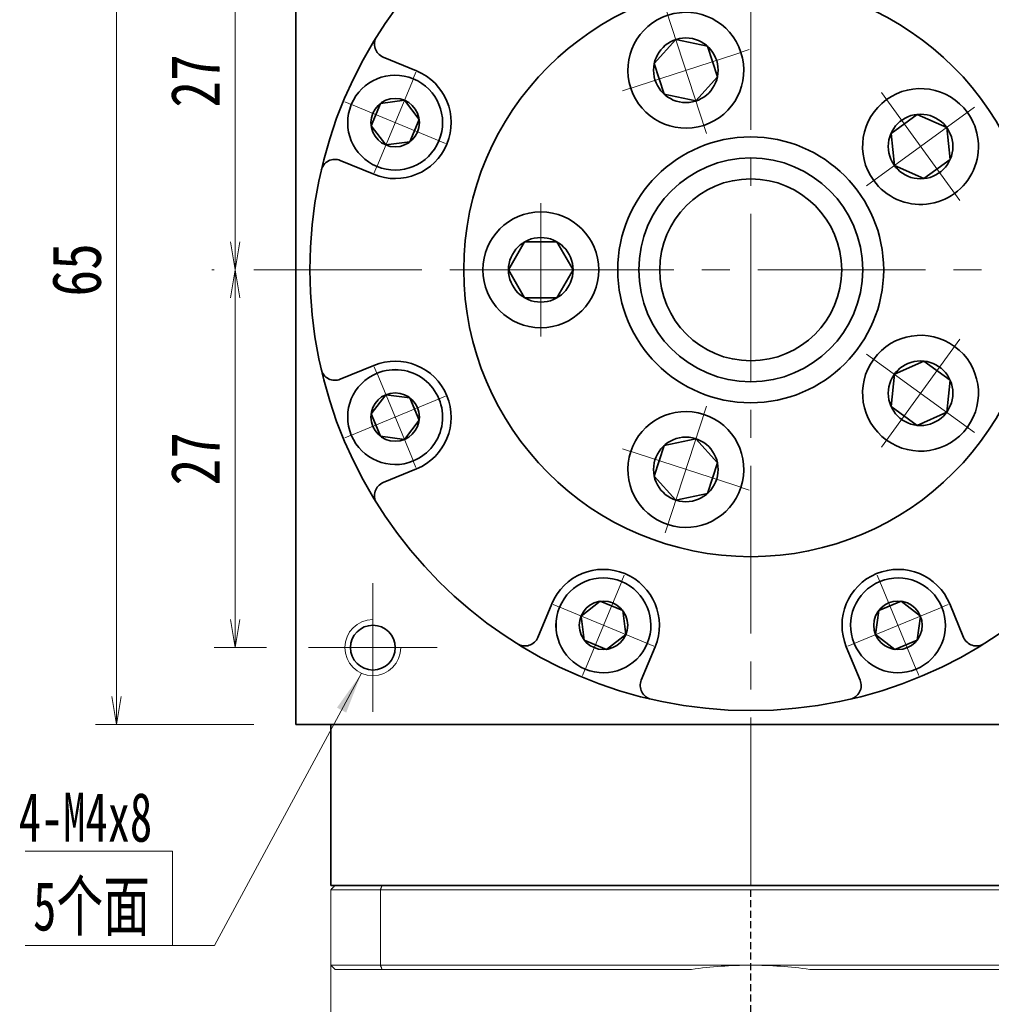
# Model space of a CAD drawing. Header units: millimetres. Extents: x -3 to 491, y -9 to 332.
# Tile 4 of 6: x 261 to 331, y 210 to 281. Entities that reach past the tile are written whole.
import ezdxf

# ---------------------------------------------------------------- set-up
doc = ezdxf.new("R2010")
doc.units = ezdxf.units.MM
doc.set_wipeout_variables(frame=1)
doc.linetypes.add('DASHED', pattern=[0.75, 0.5, -0.25])
doc.linetypes.add('点画线', pattern=[18, 12, -2, 2, -2])
for name, color, linetype, lineweight in [('EB0_1', 7, 'Continuous', 35), ('中心线层', 1, '点画线', 18), ('尺寸线层', 3, 'Continuous', 18), ('粗实线层', 7, 'Continuous', 35)]:
    doc.layers.add(name, color=color, linetype=linetype, lineweight=lineweight)
doc.styles.add('宋体', font='SimSun.ttf', dxfattribs={"width": 0.8})
doc.styles.add('标准', font='txt', dxfattribs={"width": 0.667})
doc.dimstyles.new('A水平标注$0', dxfattribs={"dimtxt": 3.5, "dimasz": 2, "dimexe": 1.5, "dimexo": 3, "dimgap": 1.1, "dimtad": 1, "dimtoh": 1, "dimdec": 4, "dimdsep": 46, "dimtxsty": '宋体', "dimblk": 'OPEN', "dimcen": 3, "dimclrd": 3, "dimclre": 3, "dimclrt": 6, "dimadec": 0, "dimazin": 0, "dimtm": 1e-09, "dimtfac": 1, "dimtdec": 4, "dimtix": 1, "dimtmove": 0, "dimatfit": 3, "dimldrblk": 'OPEN', "dimfxl": 0, "dimlwd": 13, "dimlwe": 13, "dimarcsym": 0})

# ---------------------------------------------------------------- blocks, each defined once
blk = doc.blocks.new('_Open')
at = {"color": 0, "linetype": 'ByBlock', "lineweight": -2}
for p, q in [((-1, 0.167), (0, 0)), ((-1, -0.167), (0, 0)), ((0, 0), (-1, 0))]:
    blk.add_line(p, q, dxfattribs=at)
blk = doc.blocks.new('*D17')
at = {"layer": 'Defpoints', "color": 0, "transparency": 16777216}
for p in [(281.926, 289.954), (276.683, 262.954), (278.026, 262.954)]:
    blk.add_point(p, dxfattribs=at)
at = {"layer": '尺寸线层', "color": 3, "lineweight": 13, "transparency": 16777216}
for p, q in [((278.926, 289.954), (275.183, 289.954)), ((276.683, 287.954), (276.683, 264.954)), ((275.026, 262.954), (275.183, 262.954))]:
    blk.add_line(p, q, dxfattribs=at)
at = {"layer": '尺寸线层', "color": 3, "lineweight": 13, "transparency": 16777216, "xscale": 2, "yscale": 2, "zscale": 2}
for p, rotation in [((276.683, 289.954), 90), ((276.683, 262.954), 270)]:
    blk.add_blockref('_Open', p, dxfattribs=dict(at, rotation=rotation))
at = {"layer": '尺寸线层', "color": 6, "transparency": 16777216, "insert": (273.833, 276.454), "char_height": 3.5, "attachment_point": 5, "rotation": 90, "style": '宋体', "bg_fill": 3, "box_fill_scale": 1.1, "bg_fill_color": 256, "bg_fill_true_color": 13158600, "bg_fill_transparency": 0}
blk.add_mtext('27', dxfattribs=at)
blk = doc.blocks.new('*D18')
at = {"layer": 'Defpoints', "color": 0, "transparency": 16777216}
for p in [(278.026, 262.954), (276.683, 235.954), (281.926, 235.954)]:
    blk.add_point(p, dxfattribs=at)
at = {"layer": '尺寸线层', "color": 3, "lineweight": 13, "transparency": 16777216}
for p, q in [((275.026, 262.954), (275.183, 262.954)), ((276.683, 260.954), (276.683, 237.954)), ((278.926, 235.954), (275.183, 235.954))]:
    blk.add_line(p, q, dxfattribs=at)
at = {"layer": '尺寸线层', "color": 3, "lineweight": 13, "transparency": 16777216, "xscale": 2, "yscale": 2, "zscale": 2}
for p, rotation in [((276.683, 262.954), 90), ((276.683, 235.954), 270)]:
    blk.add_blockref('_Open', p, dxfattribs=dict(at, rotation=rotation))
at = {"layer": '尺寸线层', "color": 6, "transparency": 16777216, "insert": (273.833, 249.454), "char_height": 3.5, "attachment_point": 5, "rotation": 90, "style": '宋体', "bg_fill": 3, "box_fill_scale": 1.1, "bg_fill_color": 256, "bg_fill_true_color": 13158600, "bg_fill_transparency": 0}
blk.add_mtext('27', dxfattribs=at)
blk = doc.blocks.new('*D19')
at = {"layer": 'Defpoints', "color": 0, "transparency": 16777216}
for p in [(268.218, 295.454), (281.026, 295.454), (281.026, 230.454)]:
    blk.add_point(p, dxfattribs=at)
at = {"layer": '尺寸线层', "color": 3, "lineweight": 13, "transparency": 16777216}
for p, q in [((278.026, 295.454), (266.718, 295.454)), ((268.218, 232.454), (268.218, 293.454)), ((278.026, 230.454), (266.718, 230.454))]:
    blk.add_line(p, q, dxfattribs=at)
at = {"layer": '尺寸线层', "color": 3, "lineweight": 13, "transparency": 16777216, "xscale": 2, "yscale": 2, "zscale": 2}
for p, rotation in [((268.218, 295.454), 90), ((268.218, 230.454), 270)]:
    blk.add_blockref('_Open', p, dxfattribs=dict(at, rotation=rotation))
at = {"layer": '尺寸线层', "color": 6, "transparency": 16777216, "insert": (265.368, 262.954), "char_height": 3.5, "attachment_point": 5, "rotation": 90, "style": '宋体', "bg_fill": 3, "box_fill_scale": 1.1, "bg_fill_color": 256, "bg_fill_true_color": 13158600, "bg_fill_transparency": 0}
blk.add_mtext('65', dxfattribs=at)
blk = doc.blocks.new('*X5')
at = {"layer": '中心线层', "linetype": '点画线', "lineweight": 18}
for p, q in [((0, -3.89), (0, 3.89)), ((-3.89, 0), (3.89, 0))]:
    blk.add_line(p, q, dxfattribs=at)
at = {"layer": '粗实线层'}
for p, q in [((-1.732, 0), (-0.866, 1.5)), ((-0.866, 1.5), (0.866, 1.5)), ((1.732, 0), (0.866, 1.5)), ((1.732, 0), (0.866, 1.5)), ((-1.732, 0), (-0.866, -1.5)), ((1.732, 0), (0.866, -1.5)), ((-0.866, -1.5), (0.866, -1.5))]:
    blk.add_line(p, q, dxfattribs=at)
blk.add_circle((0, 0), 1.732, dxfattribs=at)
for start, end in [(0, 180), (180, 360)]:
    blk.add_arc((0, 0), 3.39, start, end, dxfattribs=at)
blk = doc.blocks.new('*X7')
at = {"layer": '中心线层', "linetype": '点画线', "lineweight": 18}
for p, q in [((0, -4.765), (0, 4.765)), ((-4.765, 0), (4.765, 0))]:
    blk.add_line(p, q, dxfattribs=at)
at = {"layer": '粗实线层'}
for p, q in [((-2.309, 0), (-1.155, 2)), ((-1.155, 2), (1.155, 2)), ((2.309, 0), (1.155, 2)), ((2.309, 0), (1.155, 2)), ((-2.309, 0), (-1.155, -2)), ((2.309, 0), (1.155, -2)), ((-1.155, -2), (1.155, -2))]:
    blk.add_line(p, q, dxfattribs=at)
blk.add_circle((0, 0), 2.309, dxfattribs=at)
for start, end in [(0, 180), (180, 360)]:
    blk.add_arc((0, 0), 4.14, start, end, dxfattribs=at)
blk = doc.blocks.new('243gh_1')
at = {"layer": '粗实线层'}
blk.add_circle((0, 0), 8, dxfattribs=at)
blk.add_wipeout([(-10.86, 0), (-10.86, 0.024), (-10.86, 0.049), (-10.861, 0.073), (-10.861, 0.097), (-10.862, 0.121), (-10.863, 0.146), (-10.863, 0.17), (-10.865, 0.194), (-10.866, 0.218), (-10.867, 0.242), (-10.869, 0.267), (-10.87, 0.291), (-10.872, 0.315), (-10.874, 0.339), (-10.876, 0.363), (-10.878, 0.388), (-10.881, 0.412), (-10.883, 0.436), (-10.886, 0.46), (-10.888, 0.484), (-10.891, 0.508), (-10.894, 0.532), (-10.898, 0.556), (-10.901, 0.58), (-10.904, 0.604), (-10.908, 0.628), (-10.912, 0.652), (-10.916, 0.676), (-10.92, 0.7), (-10.924, 0.724), (-10.924, 0.724), (-10.962, 0.913), (-11.009, 1.1), (-11.064, 1.284), (-11.128, 1.465), (-11.2, 1.644), (-11.281, 1.819), (-11.369, 1.99), (-11.466, 2.156), (-11.57, 2.318), (-11.681, 2.475), (-11.8, 2.627), (-11.926, 2.773), (-12.058, 2.912), (-12.196, 3.046), (-12.341, 3.173), (-12.491, 3.293), (-12.647, 3.406), (-12.808, 3.512), (-12.974, 3.61), (-13.144, 3.7), (-13.318, 3.783), (-13.495, 3.857), (-13.676, 3.923), (-13.86, 3.98), (-14.046, 4.029), (-14.234, 4.069), (-14.424, 4.1), (-14.616, 4.122), (-14.808, 4.136), (-15, 4.14), (-15, 4.14), (-15.192, 4.136), (-15.384, 4.122), (-15.576, 4.1), (-15.766, 4.069), (-15.954, 4.029), (-16.14, 3.98), (-16.324, 3.923), (-16.505, 3.857), (-16.682, 3.783), (-16.856, 3.7), (-17.026, 3.61), (-17.192, 3.512), (-17.353, 3.406), (-17.509, 3.293), (-17.659, 3.173), (-17.804, 3.046), (-17.942, 2.912), (-18.074, 2.773), (-18.2, 2.627), (-18.319, 2.475), (-18.43, 2.318), (-18.534, 2.156), (-18.631, 1.99), (-18.719, 1.819), (-18.8, 1.644), (-18.872, 1.465), (-18.936, 1.284), (-18.991, 1.1), (-19.038, 0.913), (-19.076, 0.724), (-19.076, 0.724), (-19.08, 0.7), (-19.084, 0.676), (-19.088, 0.652), (-19.092, 0.628), (-19.096, 0.604), (-19.099, 0.58), (-19.102, 0.556), (-19.106, 0.532), (-19.109, 0.508), (-19.112, 0.484), (-19.114, 0.46), (-19.117, 0.436), (-19.119, 0.412), (-19.122, 0.388), (-19.124, 0.363), (-19.126, 0.339), (-19.128, 0.315), (-19.13, 0.291), (-19.131, 0.267), (-19.133, 0.242), (-19.134, 0.218), (-19.135, 0.194), (-19.137, 0.17), (-19.137, 0.146), (-19.138, 0.121), (-19.139, 0.097), (-19.139, 0.073), (-19.14, 0.049), (-19.14, 0.024), (-19.14, 0), (-19.14, 0), (-19.134, -0.217), (-19.117, -0.433), (-19.089, -0.648), (-19.05, -0.861), (-18.999, -1.072), (-18.937, -1.279), (-18.865, -1.484), (-18.782, -1.684), (-18.689, -1.88), (-18.585, -2.07), (-18.472, -2.255), (-18.349, -2.433), (-18.217, -2.605), (-18.077, -2.77), (-17.927, -2.927), (-17.77, -3.077), (-17.605, -3.217), (-17.433, -3.349), (-17.255, -3.472), (-17.07, -3.585), (-16.88, -3.689), (-16.684, -3.782), (-16.484, -3.865), (-16.279, -3.937), (-16.072, -3.999), (-15.861, -4.05), (-15.648, -4.089), (-15.433, -4.117), (-15.217, -4.134), (-15, -4.14), (-15, -4.14), (-14.783, -4.134), (-14.567, -4.117), (-14.352, -4.089), (-14.139, -4.05), (-13.928, -3.999), (-13.721, -3.937), (-13.516, -3.865), (-13.316, -3.782), (-13.12, -3.689), (-12.93, -3.585), (-12.745, -3.472), (-12.567, -3.349), (-12.395, -3.217), (-12.23, -3.077), (-12.073, -2.927), (-11.923, -2.77), (-11.783, -2.605), (-11.651, -2.433), (-11.528, -2.255), (-11.415, -2.07), (-11.311, -1.88), (-11.218, -1.684), (-11.135, -1.484), (-11.063, -1.279), (-11.001, -1.072), (-10.95, -0.861), (-10.911, -0.648), (-10.883, -0.433), (-10.866, -0.217)]).dxf.layer = '粗实线层'
blk.add_circle((0, 0), 20.5, dxfattribs=at)
blk.add_blockref('*X7', (-15, 0), dxfattribs=at)
for points in [[(-3.356, 10.328), (-3.333, 10.336), (-3.31, 10.344), (-3.287, 10.352), (-3.264, 10.36), (-3.241, 10.368), (-3.218, 10.376), (-3.196, 10.384), (-3.173, 10.393), (-3.15, 10.401), (-3.127, 10.41), (-3.105, 10.419), (-3.082, 10.428), (-3.06, 10.437), (-3.038, 10.447), (-3.015, 10.456), (-2.993, 10.466), (-2.971, 10.475), (-2.948, 10.485), (-2.926, 10.495), (-2.904, 10.505), (-2.882, 10.515), (-2.86, 10.526), (-2.838, 10.536), (-2.817, 10.547), (-2.795, 10.557), (-2.773, 10.568), (-2.751, 10.579), (-2.73, 10.59), (-2.708, 10.602), (-2.687, 10.613), (-2.687, 10.613), (-2.519, 10.707), (-2.356, 10.81), (-2.198, 10.919), (-2.045, 11.036), (-1.898, 11.16), (-1.756, 11.291), (-1.621, 11.428), (-1.492, 11.571), (-1.371, 11.72), (-1.256, 11.874), (-1.148, 12.034), (-1.048, 12.199), (-0.956, 12.368), (-0.872, 12.541), (-0.796, 12.717), (-0.728, 12.898), (-0.669, 13.081), (-0.618, 13.266), (-0.576, 13.454), (-0.542, 13.644), (-0.518, 13.835), (-0.502, 14.027), (-0.496, 14.219), (-0.498, 14.411), (-0.509, 14.604), (-0.529, 14.795), (-0.558, 14.985), (-0.596, 15.174), (-0.643, 15.361), (-0.698, 15.545), (-0.698, 15.545), (-0.762, 15.727), (-0.834, 15.905), (-0.914, 16.08), (-1.002, 16.251), (-1.099, 16.418), (-1.202, 16.58), (-1.314, 16.737), (-1.432, 16.889), (-1.558, 17.035), (-1.69, 17.175), (-1.828, 17.309), (-1.972, 17.436), (-2.123, 17.556), (-2.278, 17.669), (-2.439, 17.775), (-2.605, 17.874), (-2.775, 17.964), (-2.948, 18.047), (-3.126, 18.121), (-3.307, 18.187), (-3.491, 18.244), (-3.677, 18.293), (-3.865, 18.334), (-4.055, 18.365), (-4.246, 18.388), (-4.438, 18.401), (-4.63, 18.406), (-4.823, 18.402), (-5.015, 18.388), (-5.206, 18.366), (-5.206, 18.366), (-5.23, 18.363), (-5.254, 18.359), (-5.278, 18.356), (-5.302, 18.352), (-5.326, 18.348), (-5.35, 18.344), (-5.374, 18.339), (-5.398, 18.335), (-5.422, 18.33), (-5.445, 18.326), (-5.469, 18.321), (-5.493, 18.316), (-5.517, 18.311), (-5.54, 18.306), (-5.564, 18.3), (-5.588, 18.295), (-5.611, 18.289), (-5.635, 18.283), (-5.658, 18.277), (-5.682, 18.271), (-5.705, 18.265), (-5.729, 18.259), (-5.752, 18.252), (-5.775, 18.246), (-5.799, 18.239), (-5.822, 18.232), (-5.845, 18.225), (-5.868, 18.218), (-5.891, 18.211), (-5.915, 18.203), (-5.915, 18.203), (-6.119, 18.131), (-6.319, 18.048), (-6.515, 17.955), (-6.705, 17.851), (-6.89, 17.738), (-7.069, 17.615), (-7.241, 17.483), (-7.405, 17.342), (-7.563, 17.193), (-7.712, 17.036), (-7.853, 16.871), (-7.985, 16.699), (-8.107, 16.521), (-8.221, 16.336), (-8.324, 16.145), (-8.417, 15.95), (-8.5, 15.749), (-8.573, 15.545), (-8.634, 15.337), (-8.685, 15.127), (-8.724, 14.913), (-8.753, 14.699), (-8.77, 14.483), (-8.775, 14.266), (-8.77, 14.049), (-8.753, 13.833), (-8.724, 13.618), (-8.685, 13.405), (-8.634, 13.194), (-8.573, 12.987), (-8.573, 12.987), (-8.5, 12.782), (-8.417, 12.582), (-8.324, 12.386), (-8.221, 12.196), (-8.107, 12.011), (-7.985, 11.832), (-7.853, 11.66), (-7.712, 11.496), (-7.563, 11.338), (-7.405, 11.189), (-7.241, 11.048), (-7.069, 10.917), (-6.89, 10.794), (-6.705, 10.681), (-6.515, 10.577), (-6.319, 10.484), (-6.119, 10.401), (-5.915, 10.328), (-5.707, 10.267), (-5.496, 10.216), (-5.283, 10.177), (-5.068, 10.149), (-4.852, 10.132), (-4.635, 10.126), (-4.419, 10.132), (-4.203, 10.149), (-3.988, 10.177), (-3.775, 10.216), (-3.564, 10.267)], [(8.786, 6.383), (8.8, 6.364), (8.815, 6.344), (8.829, 6.325), (8.844, 6.306), (8.859, 6.286), (8.874, 6.267), (8.889, 6.248), (8.904, 6.229), (8.919, 6.21), (8.934, 6.191), (8.95, 6.173), (8.965, 6.154), (8.981, 6.135), (8.997, 6.117), (9.013, 6.099), (9.028, 6.08), (9.045, 6.062), (9.061, 6.044), (9.077, 6.026), (9.093, 6.008), (9.11, 5.991), (9.127, 5.973), (9.143, 5.955), (9.16, 5.938), (9.177, 5.92), (9.194, 5.903), (9.211, 5.886), (9.228, 5.869), (9.246, 5.852), (9.263, 5.835), (9.263, 5.835), (9.405, 5.705), (9.553, 5.581), (9.706, 5.465), (9.864, 5.355), (10.027, 5.253), (10.195, 5.159), (10.368, 5.073), (10.543, 4.995), (10.723, 4.925), (10.905, 4.864), (11.09, 4.811), (11.278, 4.767), (11.467, 4.731), (11.657, 4.704), (11.849, 4.687), (12.041, 4.678), (12.234, 4.678), (12.426, 4.687), (12.618, 4.705), (12.808, 4.732), (12.998, 4.768), (13.185, 4.812), (13.37, 4.865), (13.552, 4.927), (13.732, 4.997), (13.907, 5.075), (14.079, 5.162), (14.247, 5.256), (14.41, 5.358), (14.569, 5.467), (14.569, 5.467), (14.722, 5.584), (14.869, 5.708), (15.011, 5.838), (15.146, 5.975), (15.275, 6.118), (15.397, 6.267), (15.512, 6.421), (15.62, 6.581), (15.72, 6.745), (15.812, 6.914), (15.897, 7.087), (15.973, 7.264), (16.041, 7.444), (16.101, 7.627), (16.152, 7.813), (16.194, 8), (16.228, 8.19), (16.252, 8.381), (16.268, 8.573), (16.275, 8.765), (16.273, 8.958), (16.262, 9.15), (16.242, 9.341), (16.213, 9.531), (16.175, 9.72), (16.129, 9.907), (16.074, 10.092), (16.011, 10.273), (15.939, 10.452), (15.859, 10.627), (15.859, 10.627), (15.848, 10.649), (15.837, 10.67), (15.826, 10.692), (15.815, 10.714), (15.804, 10.735), (15.793, 10.757), (15.781, 10.778), (15.77, 10.799), (15.758, 10.821), (15.746, 10.842), (15.734, 10.863), (15.722, 10.884), (15.71, 10.905), (15.698, 10.926), (15.685, 10.947), (15.673, 10.968), (15.66, 10.988), (15.647, 11.009), (15.634, 11.029), (15.621, 11.05), (15.608, 11.07), (15.595, 11.091), (15.582, 11.111), (15.568, 11.131), (15.554, 11.151), (15.541, 11.171), (15.527, 11.191), (15.513, 11.211), (15.499, 11.231), (15.485, 11.25), (15.485, 11.25), (15.353, 11.422), (15.212, 11.587), (15.063, 11.744), (14.905, 11.893), (14.741, 12.034), (14.569, 12.166), (14.39, 12.289), (14.205, 12.402), (14.015, 12.506), (13.819, 12.599), (13.619, 12.682), (13.415, 12.754), (13.207, 12.816), (12.996, 12.866), (12.783, 12.906), (12.568, 12.934), (12.352, 12.951), (12.135, 12.957), (11.919, 12.951), (11.703, 12.934), (11.488, 12.906), (11.275, 12.866), (11.064, 12.816), (10.856, 12.754), (10.652, 12.682), (10.451, 12.599), (10.256, 12.506), (10.065, 12.402), (9.88, 12.289), (9.702, 12.166), (9.702, 12.166), (9.53, 12.034), (9.365, 11.893), (9.208, 11.744), (9.059, 11.587), (8.918, 11.422), (8.786, 11.25), (8.663, 11.072), (8.55, 10.887), (8.446, 10.696), (8.353, 10.501), (8.27, 10.3), (8.198, 10.096), (8.136, 9.888), (8.086, 9.678), (8.046, 9.464), (8.018, 9.25), (8.001, 9.033), (7.995, 8.817), (8.001, 8.6), (8.018, 8.384), (8.046, 8.169), (8.086, 7.956), (8.136, 7.745), (8.198, 7.537), (8.27, 7.333), (8.353, 7.133), (8.446, 6.937), (8.55, 6.747), (8.663, 6.562)], [(8.786, -6.383), (8.772, -6.403), (8.758, -6.423), (8.744, -6.443), (8.73, -6.463), (8.716, -6.483), (8.702, -6.503), (8.689, -6.523), (8.676, -6.543), (8.662, -6.563), (8.649, -6.584), (8.636, -6.604), (8.623, -6.625), (8.61, -6.645), (8.598, -6.666), (8.585, -6.687), (8.573, -6.708), (8.56, -6.729), (8.548, -6.75), (8.536, -6.771), (8.524, -6.792), (8.513, -6.813), (8.501, -6.834), (8.489, -6.856), (8.478, -6.877), (8.467, -6.898), (8.455, -6.92), (8.444, -6.942), (8.433, -6.963), (8.423, -6.985), (8.412, -7.007), (8.412, -7.007), (8.332, -7.182), (8.26, -7.36), (8.196, -7.542), (8.141, -7.726), (8.095, -7.913), (8.057, -8.102), (8.029, -8.292), (8.009, -8.484), (7.998, -8.676), (7.996, -8.869), (8.002, -9.061), (8.018, -9.253), (8.043, -9.444), (8.077, -9.633), (8.119, -9.821), (8.17, -10.007), (8.229, -10.19), (8.298, -10.37), (8.374, -10.546), (8.458, -10.719), (8.551, -10.888), (8.651, -11.053), (8.759, -11.212), (8.874, -11.366), (8.996, -11.515), (9.124, -11.658), (9.26, -11.795), (9.401, -11.926), (9.549, -12.049), (9.702, -12.166), (9.702, -12.166), (9.86, -12.276), (10.023, -12.378), (10.191, -12.472), (10.363, -12.558), (10.539, -12.637), (10.718, -12.707), (10.901, -12.768), (11.086, -12.822), (11.273, -12.866), (11.462, -12.902), (11.653, -12.929), (11.844, -12.947), (12.037, -12.956), (12.229, -12.956), (12.421, -12.947), (12.613, -12.929), (12.804, -12.902), (12.993, -12.867), (13.18, -12.823), (13.365, -12.77), (13.548, -12.708), (13.727, -12.639), (13.903, -12.56), (14.075, -12.474), (14.243, -12.38), (14.406, -12.278), (14.565, -12.169), (14.718, -12.052), (14.866, -11.929), (15.007, -11.799), (15.007, -11.799), (15.025, -11.782), (15.042, -11.765), (15.059, -11.748), (15.076, -11.73), (15.093, -11.713), (15.11, -11.696), (15.127, -11.678), (15.144, -11.661), (15.161, -11.643), (15.177, -11.625), (15.193, -11.607), (15.21, -11.589), (15.226, -11.571), (15.242, -11.553), (15.258, -11.535), (15.274, -11.517), (15.29, -11.498), (15.305, -11.48), (15.321, -11.461), (15.336, -11.442), (15.352, -11.423), (15.367, -11.405), (15.382, -11.386), (15.397, -11.366), (15.412, -11.347), (15.427, -11.328), (15.441, -11.309), (15.456, -11.289), (15.47, -11.27), (15.485, -11.25), (15.485, -11.25), (15.607, -11.072), (15.721, -10.887), (15.824, -10.696), (15.917, -10.501), (16, -10.3), (16.073, -10.096), (16.134, -9.888), (16.185, -9.678), (16.224, -9.464), (16.253, -9.25), (16.27, -9.033), (16.275, -8.817), (16.27, -8.6), (16.253, -8.384), (16.224, -8.169), (16.185, -7.956), (16.134, -7.745), (16.073, -7.537), (16, -7.333), (15.917, -7.133), (15.824, -6.937), (15.721, -6.747), (15.607, -6.562), (15.485, -6.383), (15.353, -6.211), (15.212, -6.047), (15.063, -5.889), (14.905, -5.74), (14.741, -5.599), (14.569, -5.467), (14.569, -5.467), (14.39, -5.345), (14.205, -5.231), (14.015, -5.128), (13.819, -5.035), (13.619, -4.952), (13.415, -4.879), (13.207, -4.818), (12.996, -4.767), (12.783, -4.728), (12.568, -4.699), (12.352, -4.682), (12.135, -4.677), (11.919, -4.682), (11.703, -4.699), (11.488, -4.728), (11.275, -4.767), (11.064, -4.818), (10.856, -4.879), (10.652, -4.952), (10.451, -5.035), (10.256, -5.128), (10.065, -5.231), (9.88, -5.345), (9.702, -5.467), (9.53, -5.599), (9.365, -5.74), (9.208, -5.889), (9.059, -6.047), (8.918, -6.211)], [(-3.356, -10.328), (-3.379, -10.321), (-3.402, -10.314), (-3.425, -10.307), (-3.449, -10.3), (-3.472, -10.293), (-3.495, -10.286), (-3.518, -10.279), (-3.542, -10.273), (-3.565, -10.267), (-3.589, -10.26), (-3.612, -10.254), (-3.636, -10.248), (-3.659, -10.243), (-3.683, -10.237), (-3.707, -10.231), (-3.73, -10.226), (-3.754, -10.221), (-3.778, -10.216), (-3.801, -10.211), (-3.825, -10.206), (-3.849, -10.201), (-3.873, -10.197), (-3.897, -10.192), (-3.921, -10.188), (-3.944, -10.184), (-3.968, -10.18), (-3.992, -10.176), (-4.016, -10.172), (-4.04, -10.169), (-4.064, -10.165), (-4.064, -10.165), (-4.256, -10.143), (-4.448, -10.13), (-4.64, -10.126), (-4.832, -10.131), (-5.024, -10.144), (-5.216, -10.167), (-5.406, -10.198), (-5.594, -10.238), (-5.78, -10.287), (-5.964, -10.345), (-6.145, -10.411), (-6.322, -10.485), (-6.496, -10.568), (-6.666, -10.658), (-6.831, -10.756), (-6.992, -10.862), (-7.148, -10.975), (-7.298, -11.096), (-7.443, -11.223), (-7.581, -11.357), (-7.713, -11.497), (-7.838, -11.643), (-7.957, -11.795), (-8.068, -11.952), (-8.172, -12.114), (-8.268, -12.28), (-8.356, -12.451), (-8.437, -12.626), (-8.509, -12.805), (-8.573, -12.987), (-8.573, -12.987), (-8.628, -13.171), (-8.674, -13.358), (-8.712, -13.546), (-8.741, -13.737), (-8.761, -13.928), (-8.773, -14.12), (-8.775, -14.313), (-8.768, -14.505), (-8.753, -14.697), (-8.728, -14.888), (-8.695, -15.078), (-8.653, -15.265), (-8.602, -15.451), (-8.543, -15.634), (-8.475, -15.814), (-8.399, -15.991), (-8.314, -16.164), (-8.222, -16.333), (-8.122, -16.498), (-8.015, -16.657), (-7.9, -16.812), (-7.778, -16.961), (-7.649, -17.104), (-7.514, -17.241), (-7.373, -17.372), (-7.225, -17.495), (-7.073, -17.612), (-6.914, -17.722), (-6.751, -17.824), (-6.584, -17.919), (-6.584, -17.919), (-6.562, -17.93), (-6.541, -17.941), (-6.519, -17.952), (-6.497, -17.963), (-6.476, -17.974), (-6.454, -17.985), (-6.432, -17.996), (-6.41, -18.006), (-6.388, -18.016), (-6.366, -18.027), (-6.344, -18.037), (-6.322, -18.047), (-6.3, -18.056), (-6.278, -18.066), (-6.255, -18.076), (-6.233, -18.085), (-6.211, -18.094), (-6.188, -18.104), (-6.166, -18.113), (-6.143, -18.122), (-6.12, -18.13), (-6.098, -18.139), (-6.075, -18.147), (-6.052, -18.156), (-6.029, -18.164), (-6.007, -18.172), (-5.984, -18.18), (-5.961, -18.188), (-5.938, -18.196), (-5.915, -18.203), (-5.915, -18.203), (-5.707, -18.265), (-5.496, -18.315), (-5.283, -18.355), (-5.068, -18.383), (-4.852, -18.4), (-4.635, -18.406), (-4.419, -18.4), (-4.203, -18.383), (-3.988, -18.355), (-3.775, -18.315), (-3.564, -18.265), (-3.356, -18.203), (-3.152, -18.131), (-2.951, -18.048), (-2.756, -17.955), (-2.565, -17.851), (-2.38, -17.738), (-2.202, -17.615), (-2.03, -17.483), (-1.865, -17.342), (-1.708, -17.193), (-1.559, -17.036), (-1.418, -16.871), (-1.286, -16.699), (-1.163, -16.521), (-1.05, -16.336), (-0.946, -16.145), (-0.853, -15.95), (-0.77, -15.749), (-0.698, -15.545), (-0.698, -15.545), (-0.636, -15.337), (-0.586, -15.127), (-0.546, -14.913), (-0.518, -14.699), (-0.501, -14.483), (-0.495, -14.266), (-0.501, -14.049), (-0.518, -13.833), (-0.546, -13.618), (-0.586, -13.405), (-0.636, -13.194), (-0.698, -12.987), (-0.77, -12.782), (-0.853, -12.582), (-0.946, -12.386), (-1.05, -12.196), (-1.163, -12.011), (-1.286, -11.832), (-1.418, -11.66), (-1.559, -11.496), (-1.708, -11.338), (-1.865, -11.189), (-2.03, -11.048), (-2.202, -10.917), (-2.38, -10.794), (-2.565, -10.681), (-2.756, -10.577), (-2.951, -10.484), (-3.152, -10.401)]]:
    blk.add_wipeout(points).dxf.layer = '粗实线层'
blk.add_circle((0, 0), 9.5, dxfattribs=at)
for p, rotation in [((-4.635, 14.266), 288.0000000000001), ((12.135, 8.817), 216), ((12.135, -8.817), 144), ((-4.635, -14.266), 72.00000000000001)]:
    blk.add_blockref('*X7', p, dxfattribs=dict(at, rotation=rotation))

msp = doc.modelspace()

# ---------------------------------------------------------------- hatches: boundary and pattern name
at = {"layer": '尺寸线层', "linetype": 'Continuous'}
msp.add_hatch(color=0, dxfattribs=at).paths.add_polyline_path([(285.71757, 234.12445), (284.62097, 231.30698), (283.96119, 231.66361)], flags=0)

# ---------------------------------------------------------------- linework, layer by layer
at = {"color": 7, "linetype": 'Continuous', "lineweight": 15}
for p, q in [((287.18197, 218.95384), (283.82585, 218.95384)), ((339.86973, 218.95384), (287.18197, 218.95384)), ((283.52585, 218.65384), (287.06833, 218.65384)), ((283.52585, 218.65384), (283.52585, 213.25384)), ((287.06833, 218.65384), (339.98336, 218.65384)), ((287.06833, 213.25384), (287.06833, 218.65384)), ((287.06833, 213.25384), (283.52585, 213.25384)), ((313.52585, 213.25384), (287.06833, 213.25384)), ((339.98336, 213.25384), (313.52585, 213.25384)), ((283.82585, 212.95384), (287.18197, 212.95384)), ((287.18197, 212.95384), (309.29383, 212.95384)), ((317.75787, 212.95384), (339.86973, 212.95384))]:
    msp.add_line(p, q, dxfattribs=at)
at = {"color": 1, "linetype": 'DASHED'}
msp.add_line((313.52585, 100.40214), (313.52585, 218.95384), dxfattribs=at)
at = {"color": 7, "linetype": 'Continuous', "lineweight": 15}
for start, end in [(90, 98.1096145), (81.8903855, 90)]:
    msp.add_arc((313.52585, 183.25384), 30, start, end, dxfattribs=at)
for points in [[(283.52585, 218.65384), (283.82585, 218.95384)], [(287.06833, 218.65384), (287.18197, 218.95384)], [(283.52585, 194.40384), (283.52585, 213.25384)], [(283.52585, 213.25384), (283.82585, 212.95384)], [(287.06833, 213.25384), (287.18197, 212.95384)]]:
    msp.add_open_spline(points, degree=1, dxfattribs=at)
at = {"layer": 'EB0_1'}
msp.add_line((343.52585, 218.95384), (283.52585, 218.95384), dxfattribs=at)
at = {"layer": '中心线层'}
for p, q in [((313.52585, 218.95384), (313.52585, 298.2261)), ((278.02585, 262.95384), (349.02585, 262.95384)), ((286.52585, 231.35384), (286.52585, 240.55384)), ((291.12585, 235.95384), (281.92585, 235.95384))]:
    msp.add_line(p, q, dxfattribs=at)
at = {"layer": '尺寸线层', "color": 0}
for p, q in [((272.20358, 221.3986), (261.67114, 221.3986)), ((272.20358, 214.67254), (272.20358, 221.3986)), ((272.20358, 214.67254), (261.67114, 214.67254)), ((275.20358, 214.67254), (272.20358, 214.67254))]:
    msp.add_line(p, q, dxfattribs=at)
at = {"layer": '粗实线层'}
for p, q in [((281.02585, 230.45384), (281.02585, 295.45384)), ((289.64989, 277.17316), (287.25947, 278.1633)), ((286.58842, 269.78212), (284.198, 270.77226)), ((286.58842, 256.12557), (284.198, 255.13542)), ((289.64989, 248.73453), (287.25947, 247.74439)), ((299.30653, 239.07789), (298.31639, 236.68747)), ((327.74516, 239.07789), (328.7353, 236.68747)), ((306.69757, 236.01642), (305.70742, 233.626)), ((320.35412, 236.01642), (321.34427, 233.626)), ((281.02585, 230.45384), (346.02585, 230.45384)), ((283.52585, 218.95384), (283.52585, 230.45384))]:
    msp.add_line(p, q, dxfattribs=at)
msp.add_circle((286.52585, 235.95384), 1.6, dxfattribs=at)
for centre, radius, start, end in [((287.64215, 279.08718), 1, 148.0645374, 247.5000542), ((288.11916, 273.47764), 4, 247.5, 67.5), ((283.81532, 269.84839), 1, 67.4999458, 166.9354625), ((288.11916, 252.43005), 4, 292.5, 112.5), ((283.81532, 256.0593), 1, 193.0645374, 292.5000542), ((287.64215, 246.82051), 1, 112.4999458, 211.9354625), ((303.00205, 237.54716), 4, 337.5, 157.5), ((324.04964, 237.54716), 4, 22.5, 202.5), ((297.39251, 237.07015), 1, 238.0645374, 337.5000542), ((329.65918, 237.07015), 1, 202.4999458, 301.9354625), ((306.6313, 233.24332), 1, 157.4999458, 256.9354625), ((320.42039, 233.24332), 1, 283.0645374, 22.5000542)]:
    msp.add_arc(centre, radius, start, end, dxfattribs=at)
at = {"layer": '粗实线层', "lineweight": 18}
msp.add_arc((286.52585, 235.95384), 2, 90, 360, dxfattribs=at)

# ---------------------------------------------------------------- texts
at = {"layer": '尺寸线层', "color": 0}
for s, style, width, p in [('4-M4x8', '标准', 0.667, (261.22685, 222.08824)), ('5个面', '宋体', 0.7, (262.24672, 215.73539))]:
    msp.add_text(s, height=3.5, dxfattribs=dict(at, style=style, width=width)).set_placement(p)

# ---------------------------------------------------------------- next in the draw order: dimensions: what is measured, and where the dimension line sits
at = {"layer": '尺寸线层'}
dim = msp.add_linear_dim(base=(276.68273, 262.95384), p1=(281.92585, 289.95384), p2=(278.02585, 262.95384), angle=270, dimstyle='A水平标注$0', override={"dimblk": 'Open', "dimtfill": 1, "dimtfillclr": 256}, dxfattribs=at)
dim.commit()
dim.dimension.update_dxf_attribs({"geometry": '*D17', "text_midpoint": (273.83273, 276.45384)})

# ---------------------------------------------------------------- next in the draw order: dimensions: what is measured, and where the dimension line sits
dim = msp.add_linear_dim(base=(276.68273, 235.95384), p1=(278.02585, 262.95384), p2=(281.92585, 235.95384), angle=270, dimstyle='A水平标注$0', override={"dimblk": 'Open', "dimtfill": 1, "dimtfillclr": 256}, dxfattribs=at)
dim.commit()
dim.dimension.update_dxf_attribs({"geometry": '*D18', "text_midpoint": (273.83273, 249.45384)})

# ---------------------------------------------------------------- next in the draw order: linework, layer by layer
at = {"layer": '粗实线层'}
msp.add_circle((313.52585, 262.95384), 31.5, dxfattribs=at)

# ---------------------------------------------------------------- next in the draw order: dimensions: what is measured, and where the dimension line sits
at = {"layer": '尺寸线层'}
dim = msp.add_linear_dim(base=(268.21838, 295.45384), p1=(281.02585, 230.45384), p2=(281.02585, 295.45384), angle=90, dimstyle='A水平标注$0', override={"dimblk": 'Open', "dimtfill": 1, "dimtfillclr": 256}, dxfattribs=at)
dim.commit()
dim.dimension.update_dxf_attribs({"geometry": '*D19', "text_midpoint": (265.36838, 262.95384)})

# ---------------------------------------------------------------- next in the draw order: linework, layer by layer
at = {"layer": '尺寸线层', "color": 0, "linetype": 'Continuous'}
msp.add_line((285.71757, 234.12445), (275.20358, 214.67254), dxfattribs=at)

# ---------------------------------------------------------------- next in the draw order: wipeouts: each hides what was drawn before it
for points in [[(289.41646, 276.60959), (289.39698, 276.61758), (289.37746, 276.62546), (289.35789, 276.63321), (289.33827, 276.64084), (289.3186, 276.64835), (289.29889, 276.65574), (289.27913, 276.66301), (289.25933, 276.67015), (289.23948, 276.67717), (289.21959, 276.68406), (289.19966, 276.69083), (289.17968, 276.69748), (289.15967, 276.704), (289.13961, 276.7104), (289.11952, 276.71668), (289.09938, 276.72283), (289.07921, 276.72885), (289.059, 276.73475), (289.03876, 276.74052), (289.01848, 276.74617), (288.99817, 276.75169), (288.97782, 276.75709), (288.95744, 276.76236), (288.93702, 276.7675), (288.91658, 276.77252), (288.8961, 276.7774), (288.87559, 276.78217), (288.85506, 276.7868), (288.8345, 276.79131), (288.8139, 276.79568), (288.8139, 276.79568), (288.66009, 276.8242), (288.50513, 276.84559), (288.34934, 276.85981), (288.19306, 276.86683), (288.03663, 276.86663), (287.88037, 276.85922), (287.72462, 276.8446), (287.56971, 276.82281), (287.41597, 276.7939), (287.26373, 276.75793), (287.11331, 276.71498), (286.96503, 276.66513), (286.8192, 276.60849), (286.67615, 276.54518), (286.53617, 276.47535), (286.39956, 276.39912), (286.26661, 276.31668), (286.13761, 276.2282), (286.01283, 276.13385), (285.89253, 276.03385), (285.77697, 275.92841), (285.6664, 275.81774), (285.56106, 275.7021), (285.46116, 275.58171), (285.36692, 275.45685), (285.27854, 275.32777), (285.19621, 275.19476), (285.12011, 275.05808), (285.05039, 274.91804), (284.98721, 274.77493), (284.98721, 274.77493), (284.93069, 274.62906), (284.88097, 274.48074), (284.83814, 274.33029), (284.8023, 274.17801), (284.77352, 274.02425), (284.75186, 273.86932), (284.73738, 273.71356), (284.73009, 273.55729), (284.73003, 273.40086), (284.73718, 273.24459), (284.75153, 273.08881), (284.77305, 272.93387), (284.8017, 272.78008), (284.83742, 272.62777), (284.88012, 272.47728), (284.92972, 272.32892), (284.98611, 272.183), (285.04917, 272.03984), (285.11877, 271.89974), (285.19476, 271.763), (285.27697, 271.62991), (285.36524, 271.50076), (285.45937, 271.37582), (285.55917, 271.25535), (285.66442, 271.13961), (285.77489, 271.02886), (285.89036, 270.92332), (286.01057, 270.82321), (286.13528, 270.72876), (286.26421, 270.64017), (286.26421, 270.64017), (286.28186, 270.6287), (286.29959, 270.61735), (286.31739, 270.6061), (286.33525, 270.59497), (286.35319, 270.58395), (286.37119, 270.57304), (286.38926, 270.56224), (286.4074, 270.55155), (286.4256, 270.54098), (286.44387, 270.53052), (286.46221, 270.52017), (286.4806, 270.50994), (286.49906, 270.49982), (286.51759, 270.48982), (286.53617, 270.47993), (286.55482, 270.47016), (286.57352, 270.4605), (286.59229, 270.45096), (286.61111, 270.44154), (286.63, 270.43223), (286.64894, 270.42304), (286.66793, 270.41397), (286.68699, 270.40502), (286.70609, 270.39619), (286.72526, 270.38747), (286.74447, 270.37887), (286.76374, 270.3704), (286.78306, 270.36204), (286.80244, 270.3538), (286.82186, 270.34569), (286.82186, 270.34569), (286.98755, 270.28208), (287.15635, 270.22724), (287.32778, 270.1813), (287.50138, 270.1444), (287.67667, 270.11664), (287.85318, 270.09809), (288.03042, 270.0888), (288.2079, 270.0888), (288.38514, 270.09809), (288.56164, 270.11664), (288.73694, 270.1444), (288.91054, 270.1813), (289.08197, 270.22724), (289.25076, 270.28208), (289.41646, 270.34569), (289.57859, 270.41787), (289.73673, 270.49845), (289.89043, 270.58719), (290.03928, 270.68385), (290.18286, 270.78817), (290.32079, 270.89986), (290.45268, 271.01862), (290.57818, 271.14412), (290.69693, 271.27601), (290.80863, 271.41394), (290.91295, 271.55752), (291.00961, 271.70637), (291.09835, 271.86007), (291.17892, 272.0182), (291.25111, 272.18034), (291.25111, 272.18034), (291.31471, 272.34603), (291.36956, 272.51483), (291.41549, 272.68626), (291.45239, 272.85986), (291.48016, 273.03515), (291.49871, 273.21166), (291.508, 273.3889), (291.508, 273.56638), (291.49871, 273.74361), (291.48016, 273.92012), (291.45239, 274.09542), (291.41549, 274.26902), (291.36956, 274.44045), (291.31471, 274.60924), (291.25111, 274.77493), (291.17892, 274.93707), (291.09835, 275.09521), (291.00961, 275.24891), (290.91295, 275.39775), (290.80863, 275.54134), (290.69693, 275.67927), (290.57818, 275.81116), (290.45268, 275.93666), (290.32079, 276.05541), (290.18286, 276.16711), (290.03928, 276.27143), (289.89043, 276.36809), (289.73673, 276.45683), (289.57859, 276.5374)], [(286.82186, 255.562), (286.80244, 255.55388), (286.78306, 255.54565), (286.76374, 255.53729), (286.74447, 255.52881), (286.72526, 255.52022), (286.70609, 255.5115), (286.68699, 255.50267), (286.66793, 255.49371), (286.64894, 255.48464), (286.63, 255.47545), (286.61111, 255.46615), (286.59229, 255.45672), (286.57352, 255.44718), (286.55482, 255.43753), (286.53617, 255.42776), (286.51759, 255.41787), (286.49906, 255.40787), (286.4806, 255.39775), (286.46221, 255.38751), (286.44387, 255.37717), (286.4256, 255.36671), (286.4074, 255.35613), (286.38926, 255.34545), (286.37119, 255.33465), (286.35319, 255.32374), (286.33525, 255.31272), (286.31739, 255.30158), (286.29959, 255.29034), (286.28186, 255.27899), (286.26421, 255.26752), (286.26421, 255.26752), (286.13528, 255.17892), (286.01057, 255.08447), (285.89036, 254.98437), (285.77489, 254.87883), (285.66442, 254.76807), (285.55917, 254.65234), (285.45937, 254.53187), (285.36524, 254.40693), (285.27697, 254.27777), (285.19476, 254.14469), (285.11877, 254.00795), (285.04917, 253.86785), (284.98611, 253.72469), (284.92972, 253.57877), (284.88012, 253.43041), (284.83742, 253.27991), (284.8017, 253.12761), (284.77305, 252.97382), (284.75153, 252.81887), (284.73718, 252.6631), (284.73003, 252.50683), (284.73009, 252.35039), (284.73738, 252.19413), (284.75186, 252.03837), (284.77352, 251.88344), (284.8023, 251.72967), (284.83814, 251.5774), (284.88097, 251.42694), (284.93069, 251.27862), (284.98721, 251.13275), (284.98721, 251.13275), (285.05039, 250.98965), (285.12011, 250.84961), (285.19621, 250.71293), (285.27854, 250.57991), (285.36692, 250.45084), (285.46116, 250.32597), (285.56106, 250.20559), (285.6664, 250.08994), (285.77697, 249.97928), (285.89253, 249.87384), (286.01283, 249.77384), (286.13761, 249.67949), (286.26661, 249.591), (286.39956, 249.50856), (286.53617, 249.43234), (286.67615, 249.3625), (286.8192, 249.2992), (286.96503, 249.24256), (287.11331, 249.19271), (287.26373, 249.14975), (287.41597, 249.11378), (287.56971, 249.08487), (287.72462, 249.06309), (287.88037, 249.04847), (288.03663, 249.04105), (288.19306, 249.04085), (288.34934, 249.04787), (288.50513, 249.06209), (288.66009, 249.08348), (288.8139, 249.112), (288.8139, 249.112), (288.8345, 249.11638), (288.85506, 249.12089), (288.87559, 249.12552), (288.8961, 249.13028), (288.91658, 249.13517), (288.93702, 249.14019), (288.95744, 249.14533), (288.97782, 249.1506), (288.99817, 249.15599), (289.01848, 249.16151), (289.03876, 249.16716), (289.059, 249.17294), (289.07921, 249.17883), (289.09938, 249.18486), (289.11952, 249.19101), (289.13961, 249.19728), (289.15967, 249.20368), (289.17968, 249.21021), (289.19966, 249.21685), (289.21959, 249.22363), (289.23948, 249.23052), (289.25933, 249.23754), (289.27913, 249.24468), (289.29889, 249.25195), (289.3186, 249.25933), (289.33827, 249.26684), (289.35789, 249.27447), (289.37746, 249.28223), (289.39698, 249.2901), (289.41646, 249.2981), (289.41646, 249.2981), (289.57859, 249.37028), (289.73673, 249.45086), (289.89043, 249.5396), (290.03928, 249.63626), (290.18286, 249.74058), (290.32079, 249.85227), (290.45268, 249.97103), (290.57818, 250.09653), (290.69693, 250.22842), (290.80863, 250.36635), (290.91295, 250.50993), (291.00961, 250.65878), (291.09835, 250.81248), (291.17892, 250.97062), (291.25111, 251.13275), (291.31471, 251.29844), (291.36956, 251.46724), (291.41549, 251.63867), (291.45239, 251.81227), (291.48016, 251.98757), (291.49871, 252.16407), (291.508, 252.34131), (291.508, 252.51879), (291.49871, 252.69603), (291.48016, 252.87253), (291.45239, 253.04783), (291.41549, 253.22143), (291.36956, 253.39286), (291.31471, 253.56165), (291.25111, 253.72735), (291.25111, 253.72735), (291.17892, 253.88948), (291.09835, 254.04762), (291.00961, 254.20132), (290.91295, 254.35017), (290.80863, 254.49375), (290.69693, 254.63168), (290.57818, 254.76357), (290.45268, 254.88907), (290.32079, 255.00783), (290.18286, 255.11952), (290.03928, 255.22384), (289.89043, 255.3205), (289.73673, 255.40924), (289.57859, 255.48981), (289.41646, 255.562), (289.25076, 255.6256), (289.08197, 255.68045), (288.91054, 255.72638), (288.73694, 255.76328), (288.56164, 255.79105), (288.38514, 255.8096), (288.2079, 255.81889), (288.03042, 255.81889), (287.85318, 255.8096), (287.67667, 255.79105), (287.50138, 255.76328), (287.32778, 255.72638), (287.15635, 255.68045), (286.98755, 255.6256)], [(299.8701, 238.84445), (299.8621, 238.82498), (299.85423, 238.80546), (299.84648, 238.78588), (299.83884, 238.76626), (299.83134, 238.7466), (299.82395, 238.72688), (299.81668, 238.70713), (299.80954, 238.68732), (299.80252, 238.66748), (299.79563, 238.64759), (299.78886, 238.62765), (299.78221, 238.60768), (299.77568, 238.58766), (299.76929, 238.56761), (299.76301, 238.54751), (299.75686, 238.52738), (299.75084, 238.50721), (299.74494, 238.487), (299.73916, 238.46676), (299.73352, 238.44648), (299.72799, 238.42616), (299.7226, 238.40581), (299.71733, 238.38543), (299.71219, 238.36502), (299.70717, 238.34457), (299.70228, 238.3241), (299.69752, 238.30359), (299.69289, 238.28306), (299.68838, 238.26249), (299.68401, 238.2419), (299.68401, 238.2419), (299.65549, 238.08809), (299.6341, 237.93312), (299.61988, 237.77734), (299.61286, 237.62106), (299.61306, 237.46463), (299.62047, 237.30837), (299.63509, 237.15262), (299.65688, 236.99771), (299.68578, 236.84397), (299.72176, 236.69172), (299.76471, 236.5413), (299.81456, 236.39302), (299.8712, 236.2472), (299.93451, 236.10415), (300.00434, 235.96417), (300.08056, 235.82756), (300.16301, 235.69461), (300.25149, 235.56561), (300.34584, 235.44082), (300.44584, 235.32053), (300.55128, 235.20497), (300.66195, 235.0944), (300.77759, 234.98906), (300.89797, 234.88916), (301.02284, 234.79492), (301.15192, 234.70654), (301.28493, 234.62421), (301.42161, 234.54811), (301.56165, 234.47839), (301.70475, 234.4152), (301.70475, 234.4152), (301.85062, 234.35869), (301.99895, 234.30897), (302.1494, 234.26614), (302.30168, 234.23029), (302.45544, 234.20151), (302.61037, 234.17986), (302.76613, 234.16538), (302.9224, 234.15809), (303.07883, 234.15803), (303.2351, 234.16518), (303.39088, 234.17953), (303.54582, 234.20105), (303.69961, 234.2297), (303.85192, 234.26541), (304.00241, 234.30812), (304.15077, 234.35771), (304.29669, 234.4141), (304.43985, 234.47717), (304.57995, 234.54677), (304.71669, 234.62276), (304.84978, 234.70497), (304.97893, 234.79324), (305.10387, 234.88737), (305.22434, 234.98717), (305.34007, 235.09242), (305.45083, 235.20289), (305.55637, 235.31836), (305.65648, 235.43857), (305.75093, 235.56327), (305.83952, 235.6922), (305.83952, 235.6922), (305.85099, 235.70986), (305.86234, 235.72759), (305.87359, 235.74538), (305.88472, 235.76325), (305.89574, 235.78118), (305.90665, 235.79919), (305.91745, 235.81726), (305.92814, 235.8354), (305.93871, 235.8536), (305.94917, 235.87187), (305.95952, 235.8902), (305.96975, 235.9086), (305.97987, 235.92706), (305.98987, 235.94558), (305.99976, 235.96417), (306.00953, 235.98281), (306.01919, 236.00152), (306.02873, 236.02029), (306.03815, 236.03911), (306.04746, 236.05799), (306.05665, 236.07693), (306.06572, 236.09593), (306.07467, 236.11498), (306.0835, 236.13409), (306.09222, 236.15325), (306.10082, 236.17247), (306.10929, 236.19174), (306.11765, 236.21106), (306.12589, 236.23044), (306.134, 236.24986), (306.134, 236.24986), (306.19761, 236.41555), (306.25245, 236.58434), (306.29839, 236.75578), (306.33529, 236.92938), (306.36305, 237.10467), (306.3816, 237.28118), (306.39089, 237.45842), (306.39089, 237.6359), (306.3816, 237.81313), (306.36305, 237.98964), (306.33529, 238.16493), (306.29839, 238.33854), (306.25245, 238.50997), (306.19761, 238.67876), (306.134, 238.84445), (306.06182, 239.00659), (305.98124, 239.16472), (305.8925, 239.31843), (305.79584, 239.46727), (305.69152, 239.61086), (305.57983, 239.74878), (305.46107, 239.88068), (305.33557, 240.00618), (305.20368, 240.12493), (305.06575, 240.23662), (304.92217, 240.34094), (304.77332, 240.43761), (304.61962, 240.52635), (304.46148, 240.60692), (304.29935, 240.67911), (304.29935, 240.67911), (304.13366, 240.74271), (303.96486, 240.79755), (303.79343, 240.84349), (303.61983, 240.88039), (303.44454, 240.90815), (303.26803, 240.92671), (303.09079, 240.93599), (302.91331, 240.93599), (302.73608, 240.92671), (302.55957, 240.90815), (302.38427, 240.88039), (302.21067, 240.84349), (302.03924, 240.79755), (301.87045, 240.74271), (301.70475, 240.67911), (301.54262, 240.60692), (301.38448, 240.52635), (301.23078, 240.43761), (301.08193, 240.34094), (300.93835, 240.23662), (300.80042, 240.12493), (300.66853, 240.00618), (300.54303, 239.88068), (300.42428, 239.74878), (300.31258, 239.61086), (300.20826, 239.46727), (300.1116, 239.31843), (300.02286, 239.16472), (299.94229, 239.00659)], [(320.91769, 236.24986), (320.92581, 236.23044), (320.93404, 236.21106), (320.9424, 236.19174), (320.95088, 236.17247), (320.95947, 236.15325), (320.96819, 236.13409), (320.97702, 236.11498), (320.98597, 236.09593), (320.99505, 236.07693), (321.00423, 236.05799), (321.01354, 236.03911), (321.02296, 236.02029), (321.0325, 236.00152), (321.04216, 235.98281), (321.05193, 235.96417), (321.06182, 235.94558), (321.07182, 235.92706), (321.08194, 235.9086), (321.09217, 235.8902), (321.10252, 235.87187), (321.11298, 235.8536), (321.12355, 235.8354), (321.13424, 235.81726), (321.14504, 235.79919), (321.15595, 235.78118), (321.16697, 235.76325), (321.17811, 235.74538), (321.18935, 235.72759), (321.2007, 235.70986), (321.21217, 235.6922), (321.21217, 235.6922), (321.30076, 235.56327), (321.39522, 235.43857), (321.49532, 235.31836), (321.60086, 235.20289), (321.71162, 235.09242), (321.82735, 234.98717), (321.94782, 234.88737), (322.07276, 234.79324), (322.20192, 234.70497), (322.335, 234.62276), (322.47174, 234.54677), (322.61184, 234.47717), (322.755, 234.4141), (322.90092, 234.35771), (323.04928, 234.30812), (323.19978, 234.26541), (323.35208, 234.2297), (323.50587, 234.20105), (323.66082, 234.17953), (323.81659, 234.16518), (323.97286, 234.15803), (324.1293, 234.15809), (324.28556, 234.16538), (324.44132, 234.17986), (324.59625, 234.20151), (324.75002, 234.23029), (324.90229, 234.26614), (325.05275, 234.30897), (325.20107, 234.35869), (325.34694, 234.4152), (325.34694, 234.4152), (325.49004, 234.47839), (325.63008, 234.54811), (325.76676, 234.62421), (325.89978, 234.70654), (326.02885, 234.79492), (326.15372, 234.88916), (326.2741, 234.98906), (326.38975, 235.0944), (326.50041, 235.20497), (326.60585, 235.32053), (326.70585, 235.44082), (326.8002, 235.56561), (326.88869, 235.69461), (326.97113, 235.82756), (327.04735, 235.96417), (327.11718, 236.10415), (327.18049, 236.2472), (327.23713, 236.39302), (327.28698, 236.5413), (327.32994, 236.69172), (327.36591, 236.84397), (327.39482, 236.99771), (327.4166, 237.15262), (327.43122, 237.30837), (327.43864, 237.46463), (327.43883, 237.62106), (327.43182, 237.77734), (327.4176, 237.93312), (327.3962, 238.08809), (327.36769, 238.2419), (327.36769, 238.2419), (327.36331, 238.26249), (327.3588, 238.28306), (327.35417, 238.30359), (327.34941, 238.3241), (327.34452, 238.34457), (327.3395, 238.36502), (327.33436, 238.38543), (327.32909, 238.40581), (327.3237, 238.42616), (327.31818, 238.44648), (327.31253, 238.46676), (327.30675, 238.487), (327.30085, 238.50721), (327.29483, 238.52738), (327.28868, 238.54751), (327.28241, 238.56761), (327.27601, 238.58766), (327.26948, 238.60768), (327.26284, 238.62765), (327.25606, 238.64759), (327.24917, 238.66748), (327.24215, 238.68732), (327.23501, 238.70713), (327.22774, 238.72688), (327.22036, 238.7466), (327.21285, 238.76626), (327.20522, 238.78588), (327.19746, 238.80546), (327.18959, 238.82498), (327.18159, 238.84445), (327.18159, 238.84445), (327.1094, 239.00659), (327.02883, 239.16472), (326.94009, 239.31843), (326.84343, 239.46727), (326.73911, 239.61086), (326.62742, 239.74878), (326.50866, 239.88068), (326.38316, 240.00618), (326.25127, 240.12493), (326.11334, 240.23662), (325.96976, 240.34094), (325.82091, 240.43761), (325.66721, 240.52635), (325.50907, 240.60692), (325.34694, 240.67911), (325.18125, 240.74271), (325.01245, 240.79755), (324.84102, 240.84349), (324.66742, 240.88039), (324.49212, 240.90815), (324.31562, 240.92671), (324.13838, 240.93599), (323.9609, 240.93599), (323.78366, 240.92671), (323.60716, 240.90815), (323.43186, 240.88039), (323.25826, 240.84349), (323.08683, 240.79755), (322.91803, 240.74271), (322.75234, 240.67911), (322.75234, 240.67911), (322.59021, 240.60692), (322.43207, 240.52635), (322.27837, 240.43761), (322.12952, 240.34094), (321.98594, 240.23662), (321.84801, 240.12493), (321.71612, 240.00618), (321.59062, 239.88068), (321.47186, 239.74878), (321.36017, 239.61086), (321.25585, 239.46727), (321.15919, 239.31843), (321.07045, 239.16472), (320.98988, 239.00659), (320.91769, 238.84445), (320.85409, 238.67876), (320.79924, 238.50997), (320.75331, 238.33854), (320.71641, 238.16493), (320.68864, 237.98964), (320.67009, 237.81313), (320.6608, 237.6359), (320.6608, 237.45842), (320.67009, 237.28118), (320.68864, 237.10467), (320.71641, 236.92938), (320.75331, 236.75578), (320.79924, 236.58434), (320.85409, 236.41555)]]:
    msp.add_wipeout(points).dxf.layer = '粗实线层'

# ---------------------------------------------------------------- next in the draw order: block references
at = {"layer": '粗实线层'}
for p, rotation in [((288.11916, 273.47764), 67.50000000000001), ((288.11916, 252.43005), 112.5), ((303.00205, 237.54716), 157.5000000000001), ((324.04964, 237.54716), 202.4999999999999)]:
    msp.add_blockref('*X5', p, dxfattribs=dict(at, rotation=rotation))

# ---------------------------------------------------------------- next in the draw order: block references
msp.add_blockref('243gh_1', (313.52585, 262.95384), dxfattribs=at)

# ---------------------------------------------------------------- next in the draw order: linework, layer by layer
msp.add_circle((313.52585, 262.95384), 6.5, dxfattribs=at)

doc.saveas('drawing.dxf')
